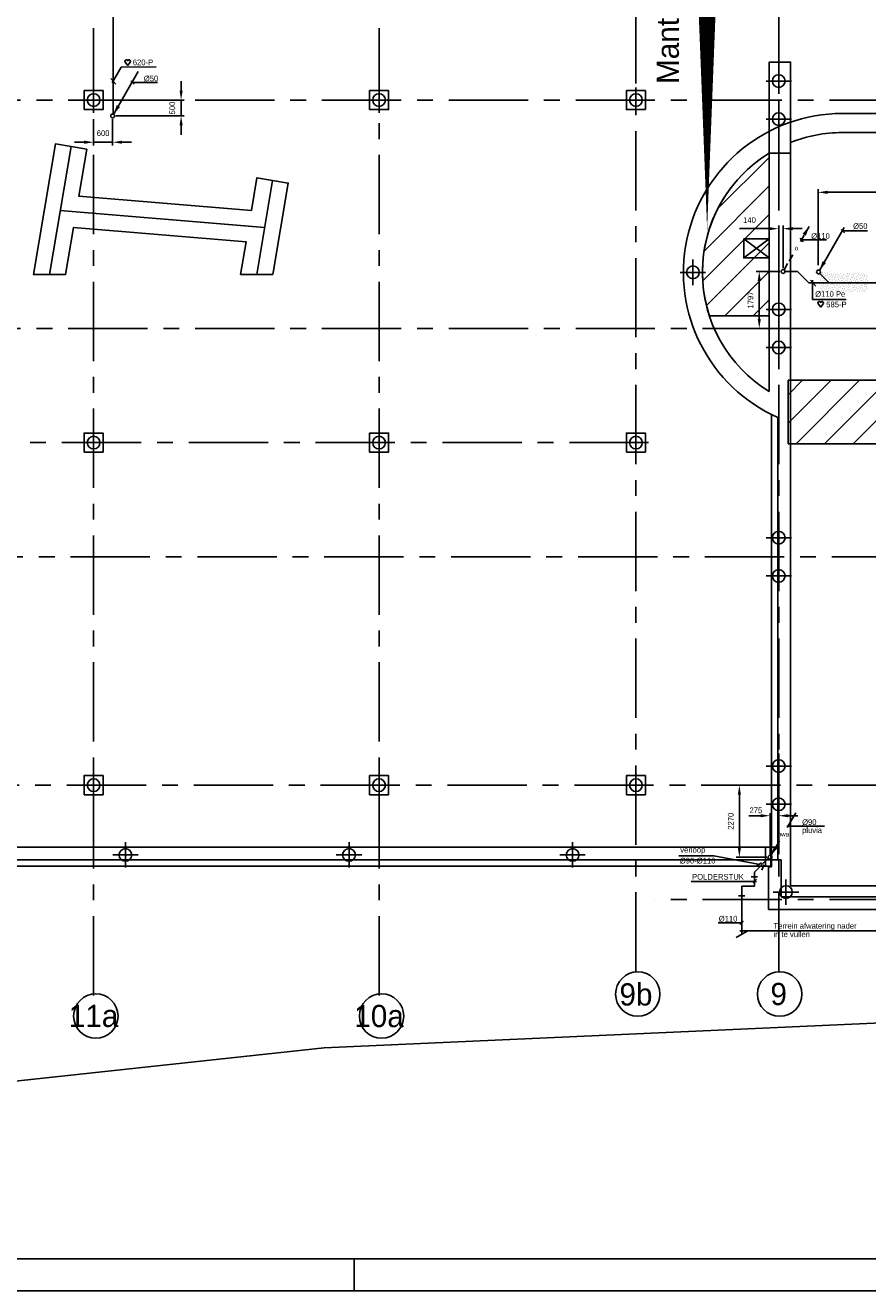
# Model space of a CAD drawing. Extents: x -34830 to 349597, y -3304 to 731056.
# Tile 4 of 48: x 24536 to 51094, y -3304 to 36595. Entities that reach past the tile are written whole.
import ezdxf
from ezdxf.enums import TextEntityAlignment as Align

# ---------------------------------------------------------------- set-up
doc = ezdxf.new("R2010")
doc.units = 0
doc.header["$LTSCALE"] = 100
for name, pattern in [('2322107', [2000, 1000, 1000]), ('2322121', [2000, 1000, 1000]), ('2322122', [47, 40, -7]), ('CENTER2', [11.25, 7.5, -1.25, 1.25, -1.25]), ('CENTER4', [5, 3.125, -0.625, 0.625, -0.625]), ('CENTERX2', [40, 25, -5, 5, -5]), ('HIDDEN', [9.525, 6.35, -3.175])]:
    doc.linetypes.add(name, pattern=pattern)
doc.layers.get('0').update_dxf_attribs({"linetype": 'CONTINUOUS'})
doc.layers.get('DEFPOINTS').update_dxf_attribs({"linetype": 'CONTINUOUS'})
for name, color, linetype in [('00KAD025', 2, 'CONTINUOUS'), ('00KAD070', 5, 'CONTINUOUS'), ('15', 6, 'CONTINUOUS'), ('2', 4, 'CONTINUOUS'), ('BOUW', 8, 'CONTINUOUS'), ('PAAL_CONT', 1, 'CONTINUOUS'), ('PAAL_HART', 7, 'CONTINUOUS'), ('PAAL_TEKST', 2, 'CONTINUOUS'), ('STRAMIEN', 1, 'CENTER2'), ('WL521---', 4, 'CONTINUOUS'), ('WL5233--', 4, 'CONTINUOUS'), ('WL524---', 4, 'CONTINUOUS'), ('WL5502--', 4, 'CONTINUOUS'), ('WL561---', 4, 'CONTINUOUS'), ('WL561---_AANVOER', 4, 'CONTINUOUS'), ('WL5627--', 4, 'CONTINUOUS'), ('WL570---', 3, 'CONTINUOUS'), ('WL570---_HARTLIJN', 7, 'CONTINUOUS'), ('WL570---_RETOUR', 3, 'CONTINUOUS'), ('WL570---_TOEVOER', 3, 'CONTINUOUS'), ('WM521---', 1, 'CONTINUOUS')]:
    doc.layers.add(name, color=color, linetype=linetype)
doc.styles.add('5MM', font='STRUCT01.shx', dxfattribs={"height": 1000})
doc.styles.add('BURO-018', font='BUROFONT.shx', dxfattribs={"height": 180})
doc.styles.add('VAR', font='STRUCT01.shx')
doc.dimstyles.new('CEES', dxfattribs={"dimscale": 100, "dimtxt": 3, "dimasz": 3, "dimexe": 1, "dimexo": 1, "dimgap": 1.5, "dimtad": 0, "dimdec": 0, "dimzin": 0, "dimtxsty": 'BURO-018', "dimcen": -3, "dimdle": 1.25, "dimclrd": 1, "dimclre": 1, "dimclrt": 1, "dimazin": 3, "dimtfac": 0.75, "dimtdec": 0, "dimtofl": 0, "dimtmove": 0, "dimatfit": 3, "dimtvp": 1.5, "dimtolj": 1, "dimtzin": 0})
pattern_1 = [(45, (-108312.03, 9035.6), (-449.0128, 449.0128), [])]

# ---------------------------------------------------------------- blocks, each defined once
blk = doc.blocks.new('K-PAAL8')
at = {"layer": 'PAAL_CONT'}
blk.add_circle((0, 0), 0.5, dxfattribs=at)
at = {"layer": 'PAAL_HART'}
for p, q in [((0, -1), (0, 1)), ((-1, 0), (1, 0))]:
    blk.add_line(p, q, dxfattribs=at)
at = {"layer": 'PAAL_TEKST', "style": 'VAR', "flags": 1}
for tag, p in [('AFHAKHOOGTE', (0.402, 0.516)), ('INHEINIVO', (0.402, 0.201)), ('LENGTE', (0.402, -0.114)), ('NUMMER', (0.402, -0.429))]:
    blk.add_attdef(tag, p, '', height=0.2, dxfattribs=at)
blk = doc.blocks.new('LDV3')
at = {"color": 0, "linetype": 'CONTINUOUS'}
for p, q in [((4.5, 7.79), (6.75, 11.69)), ((0.25, 0.43), (2.5, 4.33))]:
    blk.add_line(p, q, dxfattribs=at)
blk.add_lwpolyline([(0.25, 0.43, 0, 1, 0), (1.5, 2.6, 1, 1, 0)], format="xyseb", dxfattribs=at)
blk.add_circle((0, 0), 0.5, dxfattribs=at)
at = {"color": 0, "linetype": 'CONTINUOUS', "style": 'BURO-018'}
blk.add_attdef('LD_TEXT1', text='', height=1.8, dxfattribs=at).set_placement((3.5, 6.06), align=Align.MIDDLE)
blk = doc.blocks.new('LDV3121')
at = {"color": 0, "linetype": 'CONTINUOUS'}
blk.add_line((0.25, 0.43), (6.75, 11.69), dxfattribs=at)
blk.add_lwpolyline([(0.25, 0.43, 0, 1, 0), (1.5, 2.6, 1, 1, 0)], format="xyseb", dxfattribs=at)
blk.add_circle((0, 0), 0.5, dxfattribs=at)
blk = doc.blocks.new('HART')
at = {"color": 1}
for q in [(-40, 52), (40, 52)]:
    blk.add_line((0, 0), q, dxfattribs=at)
for centre, start, end in [((-22, 66), 0, 217.1867), ((22, 66), 322.8133, 180)]:
    blk.add_arc(centre, 22.1, start, end, dxfattribs=at)
blk = doc.blocks.new('*D52')
at = {"layer": 'DEFPOINTS', "color": 0}
for p in [(26688, 33736), (27288, 33736), (26688, 32908)]:
    blk.add_point(p, dxfattribs=at)
at = {"layer": 'WM521---', "color": 1}
for p, q in [((26688, 33636), (26688, 32808)), ((27288, 33636), (27288, 32808)), ((26388, 32908), (26088, 32908)), ((27588, 32908), (27888, 32908))]:
    blk.add_line(p, q, dxfattribs=at)
for points in [[(26388, 32958), (26388, 32858), (26688, 32908)], [(27588, 32958), (27588, 32858), (27288, 32908)]]:
    blk.add_solid(points, dxfattribs=at)
at = {"layer": 'WM521---', "color": 1, "insert": (26988, 33192), "char_height": 180, "attachment_point": 5, "style": 'BURO-018'}
blk.add_mtext('\\A1;600', dxfattribs=at)
blk = doc.blocks.new('*D53')
at = {"layer": 'DEFPOINTS', "color": 0}
for p in [(27288, 34236), (29448, 34236), (27288, 33736)]:
    blk.add_point(p, dxfattribs=at)
at = {"layer": 'WM521---', "color": 1}
for p, q in [((29448, 34536), (29448, 34836)), ((27388, 34236), (29548, 34236)), ((27388, 33736), (29548, 33736)), ((29448, 33436), (29448, 33136))]:
    blk.add_line(p, q, dxfattribs=at)
for points in [[(29398, 34536), (29498, 34536), (29448, 34236)], [(29398, 33436), (29498, 33436), (29448, 33736)]]:
    blk.add_solid(points, dxfattribs=at)
at = {"layer": 'WM521---', "color": 1, "insert": (29171, 33986), "char_height": 180, "attachment_point": 5, "rotation": 90, "style": 'BURO-018'}
blk.add_mtext('\\A1;500', dxfattribs=at)
blk = doc.blocks.new('*D96')
at = {"layer": 'DEFPOINTS', "color": 0}
for p in [(47048, 12636), (48015, 12636), (48015, 10365)]:
    blk.add_point(p, dxfattribs=at)
at = {"layer": 'WM521---', "color": 1}
for p, q in [((47915, 12636), (46948, 12636)), ((47048, 10665), (47048, 12336)), ((47915, 10365), (46948, 10365))]:
    blk.add_line(p, q, dxfattribs=at)
for points in [[(46998, 12336), (47098, 12336), (47048, 12636)], [(46998, 10665), (47098, 10665), (47048, 10365)]]:
    blk.add_solid(points, dxfattribs=at)
at = {"layer": 'WM521---', "color": 1, "insert": (46778, 11500), "char_height": 180, "attachment_point": 5, "rotation": 90, "style": 'BURO-018'}
blk.add_mtext('\\A1;2270', dxfattribs=at)
blk = doc.blocks.new('LDV1123')
at = {"color": 0, "linetype": 'CONTINUOUS'}
for p, q in [((6.75, 11.69), (5.81, 10.07)), ((5.44, 9.42), (4.5, 7.79)), ((1.56, 2.71), (2.5, 4.33)), ((0.25, 0.43), (1.19, 2.06))]:
    blk.add_line(p, q, dxfattribs=at)
blk.add_lwpolyline([(6.75, 11.69, 0, 1, 0), (5.5, 9.53, 1, 1, 0)], format="xyseb", dxfattribs=at)
blk.add_circle((0, 0), 0.5, dxfattribs=at)
at = {"color": 0, "linetype": 'CONTINUOUS', "style": 'BURO-018'}
blk.add_attdef('LD_TEXT1', text='', height=1.8, dxfattribs=at).set_placement((3.5, 6.06), align=Align.MIDDLE)
blk = doc.blocks.new('JJJJFJ')
at = {"layer": 'WL570---_HARTLIJN', "color": 1, "linetype": 'CONTINUOUS'}
for p, q in [((-2591, 897), (-2492, 785)), ((-1760, 847), (-2554, 847))]:
    blk.add_line(p, q, dxfattribs=at)
at = {"layer": 'WL5233--', "color": 2}
ref = blk.add_blockref('LDV1123', (-3127, -154), dxfattribs=dict(at, xscale=121.5, yscale=121.5, zscale=121.5))
ref.add_attrib('LD_TEXT1', 'o', dxfattribs={"layer": '0', "color": 1, "linetype": 'CONTINUOUS', "height": 146, "style": 'BURO-018'}).set_placement((-2702, 583), align=Align.MIDDLE)
blk = doc.blocks.new('*D105')
at = {"layer": 'DEFPOINTS', "color": 0}
for p in [(48426, 28833), (47676, 27036), (48426, 27036)]:
    blk.add_point(p, dxfattribs=at)
at = {"layer": 'WM521---', "color": 1}
for p, q in [((48326, 28833), (47576, 28833)), ((47676, 28533), (47676, 27336)), ((48326, 27036), (47576, 27036))]:
    blk.add_line(p, q, dxfattribs=at)
for points in [[(47626, 28533), (47726, 28533), (47676, 28833)], [(47626, 27336), (47726, 27336), (47676, 27036)]]:
    blk.add_solid(points, dxfattribs=at)
at = {"layer": 'WM521---', "color": 1, "insert": (47399, 27934), "char_height": 180, "attachment_point": 5, "rotation": 90, "style": 'BURO-018'}
blk.add_mtext('\\A1;1797', dxfattribs=at)
blk = doc.blocks.new('*D106')
at = {"layer": 'DEFPOINTS', "color": 0}
for p in [(48288, 30183), (48288, 28833), (48426, 28833)]:
    blk.add_point(p, dxfattribs=at)
at = {"layer": 'WM521---', "color": 1}
for p, q in [((47988, 30183), (47048, 30183)), ((48288, 28933), (48288, 30283)), ((48426, 28933), (48426, 30283)), ((48726, 30183), (49026, 30183))]:
    blk.add_line(p, q, dxfattribs=at)
for points in [[(47988, 30233), (47988, 30133), (48288, 30183)], [(48726, 30233), (48726, 30133), (48426, 30183)]]:
    blk.add_solid(points, dxfattribs=at)
at = {"layer": 'WM521---', "color": 1, "insert": (47368, 30453), "char_height": 180, "attachment_point": 5, "style": 'BURO-018'}
blk.add_mtext('\\A1;140', dxfattribs=at)

msp = doc.modelspace()

# ---------------------------------------------------------------- hatches: boundary and pattern name
at = {"layer": 'BOUW', "linetype": 'CONTINUOUS'}
h = msp.add_hatch(dxfattribs=at)
h.set_pattern_fill('ANSI31', color=256, scale=200, style=0)
h.set_pattern_definition(pattern_1)
h.paths.add_polyline_path([(59397.7, 32986.7), (59008.1, 33213.6), (56688.1, 33213.6), (56688.1, 33035.6), (55788.1, 33035.6), (55788.1, 28235.6), (56688.1, 28235.6), (56688.1, 25905.9), (56688.1, 25835.6), (54288.1, 25835.6), (54288.1, 25400.8), (48588.1, 25400.8), (48588.1, 23400.8), (55788.1, 23400.8), (55788.1, 21035.6), (56688.1, 21035.6), (56688.1, 18705.9), (56688.1, 18635.6), (55788.1, 18635.6), (55788.1, 9465.6), (58813.1, 9465.6), (58813.1, 12701.7), (57913.1, 12701.7), (57913.1, 13301.7), (58813.1, 13301.7), (58813.1, 14869.6), (59413.1, 14869.6)])
h = msp.add_hatch(dxfattribs=at)
h.set_pattern_fill('ANSI31', color=256, scale=200, style=0)
h.set_pattern_definition(pattern_1)
edge = h.paths.add_edge_path()
edge.add_arc((50293.1, 28805.6), 4408, 121.52785, 198.13469)
edge.add_line((46104.1, 27433.6), (47988.1, 27433.6))
edge.add_line((47988.1, 27433.6), (47988.1, 32562.9))

# ---------------------------------------------------------------- linework, layer by layer
at = {"color": 1, "linetype": 'BYBLOCK'}
for p, q in [((49530, 29029.1), (49530, 31428.4)), ((49830, 31328.4), (55173.3, 31328.4)), ((49293, 28558.3), (49457.4, 28372.7)), ((51884.6, 27035.6), (47560.2, 27035.6)), ((47715.1, 11672.1), (47348.7, 11672.1)), ((48015.1, 10465.3), (48015.1, 11754)), ((48588.1, 11672.1), (48888.1, 11672.1)), ((48288.1, 10465.3), (48288.1, 11416.9))]:
    msp.add_line(p, q, dxfattribs=at)
for points in [[(49830, 31378.4), (49830, 31278.4), (49530, 31328.4)], [(47715.1, 11722.1), (47715.1, 11622.1), (48015.1, 11672.1)], [(48588.1, 11722.1), (48588.1, 11622.1), (48288.1, 11672.1)]]:
    msp.add_solid(points, dxfattribs=at)
at = {"layer": '00KAD025', "linetype": 'CONTINUOUS'}
for p, q in [((34900, -3303.5), (34900, -2303.5)), ((-34830.1, -3303.5), (118900, -3303.5))]:
    msp.add_line(p, q, dxfattribs=at)
at = {"layer": '00KAD070', "linetype": 'CONTINUOUS'}
msp.add_line((-33830.1, -2303.5), (117900, -2303.5), dxfattribs=at)
at = {"layer": '15', "color": 8}
msp.add_lwpolyline([(46032, 30099.7, 4.8, 4.8, 0), (46032, 42482.8, 960, 960, 0)], format="xyseb", close=True, dxfattribs=at)
at = {"layer": '2'}
msp.add_line((44088.1, 34535.6), (43488.1, 34535.6), dxfattribs=at)
at = {"layer": '2', "color": 8}
msp.add_lwpolyline([(44088.1, 33935.6), (44088.1, 34535.6), (43488.1, 34535.6), (43488.1, 33935.6)], close=True, dxfattribs=at)
at = {"layer": '2'}
for points in [[(43488.1, 23135.6), (44088.1, 23135.6), (44088.1, 23735.6), (43488.1, 23735.6)], [(43488.1, 12335.6), (44088.1, 12335.6), (44088.1, 12935.6), (43488.1, 12935.6)]]:
    msp.add_lwpolyline(points, close=True, dxfattribs=at)
at = {"layer": 'BOUW', "linetype": 'CONTINUOUS'}
for p, q in [((47988.1, 33647.3), (47988.1, 33935.6)), ((48665.1, 32902), (48665.1, 33541.6)), ((50293.1, 33813.6), (54288.1, 33813.6)), ((50293.1, 33213.6), (54288.1, 33213.6)), ((25979.1, 32772.6), (25301.1, 28740.6)), ((48665.1, 9465.6), (48665.1, 32902)), ((47988.1, 25048.3), (47988.1, 32562.9)), ((47988.1, 32562.9), (48665.1, 32562.9)), ((32330.1, 31703.6), (31831.1, 28741.6)), ((27334.9, 31162.8), (27333.7, 31162.9)), ((25640.1, 30756.6), (32080.6, 30222.6)), ((31251.6, 30837.8), (31250.4, 30837.8)), ((47188.1, 29858.6), (47988.1, 29258.6)), ((47188.1, 29258.6), (47988.1, 29858.6)), ((47188.1, 29858.6), (47988.1, 29258.6)), ((47188.1, 29258.6), (47988.1, 29858.6)), ((48065.1, 10064.6), (48065.1, 24320.5)), ((48265.1, 10284.6), (48265.1, 24226.6)), ((47875.1, 10684.6), (47875.1, 10084.6)), ((48045.1, 10684.6), (48045.1, 10084.6)), ((48065.1, 10684.6), (48265.1, 10684.6)), ((14008.1, 10284.6), (48045.1, 10284.6)), ((48045.1, 10084.6), (14408.1, 10084.6)), ((47968.1, 8715.6), (47968.1, 10064.6)), ((47968.1, 10064.6), (48065.1, 10064.6)), ((48065.1, 10284.6), (48368.1, 10284.6)), ((48368.1, 9115.6), (48368.1, 10284.6)), ((55188.1, 9465.6), (48665.1, 9465.6)), ((64408.1, 9115.6), (48368.1, 9115.6)), ((64808.1, 8715.6), (47968.1, 8715.6))]:
    msp.add_line(p, q, dxfattribs=at)
for points in [[(-2021.9, 34258.6), (8487.7, 34258.6), (8717.1, 35621.6), (23993.1, 33050.6), (22220.1, 22518.6), (20336.1, 22835.7), (20336.1, 10684.6), (48045.1, 10684.6)], [(47988.1, 33251.6), (47988.1, 35435.6), (48665.1, 35435.6), (48665.1, 33541.6)], [(47988.1, 32562.9), (47988.1, 33251.6)], [(26472.2, 32689.6), (25486.1, 32855.6), (24794.1, 28740.6), (25808.2, 28740.6), (26057, 30220.3), (31497.2, 29769.3), (31324.1, 28741.6), (32338.2, 28741.6), (32823.2, 31620.6), (31837.1, 31786.6), (31663.9, 30758.9), (26223.4, 31210), (26472.2, 32689.7)], [(27166.3, 30161.2), (27164.6, 30161.4)], [(54288.1, 25400.8), (48588.1, 25400.8), (48588.1, 23400.8), (55788.1, 23400.8)]]:
    msp.add_lwpolyline(points, dxfattribs=at)
for points in [[(26388.1, 33935.6), (26988.1, 33935.6), (26988.1, 34535.6), (26388.1, 34535.6)], [(35388.1, 33935.6), (35988.1, 33935.6), (35988.1, 34535.6), (35388.1, 34535.6)], [(47988.1, 29258.6), (47988.1, 29858.6), (47188.1, 29858.6), (47188.1, 29258.6)], [(47988.1, 29258.6), (47988.1, 29858.6), (47188.1, 29858.6), (47188.1, 29258.6)], [(26388.1, 23135.6), (26988.1, 23135.6), (26988.1, 23735.6), (26388.1, 23735.6)], [(35388.1, 23135.6), (35988.1, 23135.6), (35988.1, 23735.6), (35388.1, 23735.6)], [(26388.1, 12335.6), (26988.1, 12335.6), (26988.1, 12935.6), (26388.1, 12935.6)], [(35388.1, 12335.6), (35988.1, 12335.6), (35988.1, 12935.6), (35388.1, 12935.6)]]:
    msp.add_lwpolyline(points, close=True, dxfattribs=at)
msp.add_lwpolyline([(47988.1, 32562.9, 0.3472921), (46104.1, 27433.6), (47988.1, 27433.6), (47988.1, 32562.9)], format="xyb", dxfattribs=at)
for radius, start, end in [(5008, 90, 246.11188), (4408, 90, 111.67421), (4408, 121.52785, 238.47215)]:
    msp.add_arc((50293.1, 28805.6), radius, start, end, dxfattribs=at)
at = {"layer": 'DEFPOINTS', "color": 0, "linetype": 'BYBLOCK'}
for p in [(47026.3, 27035.6), (47026.3, 27035.6), (47660.2, 27035.6), (48288.1, 11316.9), (48015.1, 10365.3), (48288.1, 10365.3)]:
    msp.add_point(p, dxfattribs=at)
at = {"layer": 'STRAMIEN', "linetype": 'CENTERX2'}
for p, q in [((48288.1, 6757.5), (48288.1, 77683.8)), ((68388.1, 27035.6), (-3436.4, 27035.6)), ((68462.1, 19835.6), (-3371.1, 19835.6)), ((68388.1, 9035.6), (44388.1, 9035.6))]:
    msp.add_line(p, q, dxfattribs=at)
for points in [[(26688.1, 6009), (26688.1, 45639)], [(35688.1, 6009), (35688.1, 45639)], [(43788.1, 6757.5), (43788.1, 45639)], [(68388.1, 34235.6), (17988.1, 34235.6), (-3371.1, 34235.6)], [(17688.1, 23435.6), (44688.1, 23435.6)], [(68345.9, 12635.6), (17988.1, 12635.6), (-3371.1, 12635.6)]]:
    msp.add_lwpolyline(points, dxfattribs=at)
at = {"layer": 'STRAMIEN', "linetype": 'CONTINUOUS'}
for centre in [(43845.7, 6049.5), (48320.6, 6049.5), (26759.5, 5355.4), (35767.5, 5355.4)]:
    msp.add_circle(centre, 700, dxfattribs=at)
at = {"layer": 'WL521---', "color": 4, "linetype": '2322122'}
msp.add_line((47523.6, 9449.3), (47523.6, 9894.6), dxfattribs=at)
at = {"layer": 'WL524---', "color": 4, "linetype": '2322121'}
for p, q in [((27301, 33784.2), (27301, 43790.4)), ((49883.6, 28469.7), (49581.5, 28771.8)), ((49243.2, 28469.7), (51574.3, 28469.7)), ((47523.6, 9894.6), (47960, 10331)), ((47420.8, 9749.3), (47620.8, 9749.3)), ((47123.6, 9449.3), (47523.6, 9449.3)), ((47123.6, 7927.6), (47123.6, 9449.3)), ((47023.6, 9149.3), (47223.6, 9149.3))]:
    msp.add_line(p, q, dxfattribs=at)
at = {"layer": 'WL524---', "color": 1}
msp.add_line((45525, 9593.7), (47583.8, 9593.7), dxfattribs=at)
at = {"layer": 'WL524---', "color": 1, "linetype": '2322121'}
msp.add_line((46950.4, 7827.6), (47296.8, 8027.6), dxfattribs=at)
at = {"layer": 'WL5502--', "color": 1}
msp.add_line((27386.2, 34738), (27231, 34916), dxfattribs=at)
at = {"layer": 'WL561---'}
msp.add_line((33959.5, 4349.9), (61113.1, 5573.9), dxfattribs=at)
at = {"layer": 'WL561---', "color": 1}
for p, q in [((33959.5, 4349.9), (61113.1, 5573.9)), ((6148, 1346.2), (33959.5, 4349.9))]:
    msp.add_line(p, q, dxfattribs=at)
at = {"layer": 'WL561---_AANVOER', "linetype": '2322107'}
for p, q in [((48477.7, 28832.6), (48880.4, 28832.6)), ((48880.4, 28832.6), (49243.2, 28469.7))]:
    msp.add_line(p, q, dxfattribs=at)
at = {"layer": 'WL5627--', "color": 6}
for p, q in [((49595.1, 28735.4), (49595.1, 28735.4)), ((49616.6, 28794.9), (49616.6, 28794.9)), ((49621.1, 28811), (49621.1, 28811)), ((49627.8, 28765.8), (49627.8, 28765.8)), ((49655, 28734.8), (49655, 28734.8)), ((49669, 28743.7), (49669, 28743.7)), ((49672.2, 28815.1), (49672.2, 28815.1)), ((49680.8, 28814.6), (49680.8, 28814.6)), ((49690.7, 28733.9), (49690.7, 28733.9)), ((49744.7, 28794), (49744.7, 28794)), ((49754, 28784.1), (49754, 28784.1)), ((49777.3, 28772.1), (49777.3, 28772.1)), ((49818.3, 28774), (49818.3, 28774)), ((49828, 28792.4), (49828, 28792.4)), ((49881.1, 28742.2), (49881.1, 28742.2)), ((49938, 28749.3), (49938, 28749.3)), ((49960.8, 28765.5), (49960.8, 28765.5)), ((50002.2, 28769), (50002.2, 28769)), ((50034.8, 28773.9), (50034.8, 28773.9)), ((50071.6, 28750.5), (50071.6, 28750.5)), ((50144.1, 28729.4), (50144.1, 28729.4)), ((50162.9, 28746.1), (50162.9, 28746.1)), ((50167.7, 28747), (50167.7, 28747)), ((50241.6, 28755.4), (50241.6, 28755.4)), ((50262, 28758.8), (50262, 28758.8)), ((50334.5, 28737.7), (50334.5, 28737.7)), ((50374.5, 28728.4), (50374.5, 28728.4)), ((50445.8, 28760.7), (50445.8, 28760.7)), ((50448.4, 28736.8), (50448.4, 28736.8)), ((50452.5, 28767.1), (50452.5, 28767.1)), ((50510.1, 28780.3), (50510.1, 28780.3)), ((50525, 28745.9), (50525, 28745.9)), ((50533.4, 28777.1), (50533.4, 28777.1)), ((50606.5, 28737.9), (50606.5, 28737.9)), ((50643, 28775.3), (50643, 28775.3)), ((50670.8, 28757.5), (50670.8, 28757.5)), ((50715.5, 28754.2), (50715.5, 28754.2)), ((50740.2, 28758.6), (50740.2, 28758.6)), ((50789, 28734.3), (50789, 28734.3)), ((50814.2, 28767), (50814.2, 28767)), ((50831.5, 28734.7), (50831.5, 28734.7)), ((50905.9, 28762.5), (50905.9, 28762.5)), ((50947.1, 28740), (50947.1, 28740)), ((50953.7, 28772.1), (50953.7, 28772.1)), ((50979.5, 28742.6), (50979.5, 28742.6)), ((51021, 28748.4), (51021, 28748.4)), ((49565, 28635.3), (49565, 28635.3)), ((49572.7, 28704.5), (49572.7, 28704.5)), ((49573.9, 28401), (49573.9, 28401)), ((49577.7, 28495.3), (49577.7, 28495.3)), ((49579.9, 28484.9), (49579.9, 28484.9)), ((49590.8, 28715.1), (49590.8, 28715.1)), ((49591.1, 28623.4), (49591.1, 28623.4)), ((49603.5, 28575.1), (49603.5, 28575.1)), ((49605.9, 28560.5), (49605.9, 28560.5)), ((49609.5, 28542.2), (49609.5, 28542.2)), ((49627.8, 28417.6), (49627.8, 28417.6)), ((49627.9, 28461), (49627.9, 28461)), ((49629.3, 28654.9), (49629.3, 28654.9)), ((49643, 28668.1), (49643, 28668.1)), ((49646.2, 28684.6), (49646.2, 28684.6)), ((49646.3, 28379.8), (49646.3, 28379.8)), ((49648.3, 28373), (49648.3, 28373)), ((49653.8, 28493.2), (49653.8, 28493.2)), ((49664.6, 28603.4), (49664.6, 28603.4)), ((49674.1, 28452.8), (49674.1, 28452.8)), ((49675.7, 28350.3), (49675.7, 28350.3)), ((49683.1, 28522.2), (49683.1, 28522.2)), ((49690.9, 28600.8), (49690.9, 28600.8)), ((49699.9, 28532.6), (49699.9, 28532.6)), ((49701.5, 28441.1), (49701.5, 28441.1)), ((49701.8, 28426), (49701.8, 28426)), ((49709.1, 28652.8), (49709.1, 28652.8)), ((49712.6, 28392.6), (49712.6, 28392.6)), ((49716.9, 28676.5), (49716.9, 28676.5)), ((49719.9, 28359.9), (49719.9, 28359.9)), ((49725.7, 28612.5), (49725.7, 28612.5)), ((49727.5, 28571.6), (49727.5, 28571.6)), ((49738.4, 28472.5), (49738.4, 28472.5)), ((49738.8, 28533.6), (49738.8, 28533.6)), ((49745.9, 28490.4), (49745.9, 28490.4)), ((49749.7, 28358.7), (49749.7, 28358.7)), ((49751.5, 28692.3), (49751.5, 28692.3)), ((49763.1, 28712.8), (49763.1, 28712.8)), ((49764.2, 28552.3), (49764.2, 28552.3)), ((49764.3, 28409.2), (49764.3, 28409.2)), ((49764.9, 28609.2), (49764.9, 28609.2)), ((49781.6, 28631.6), (49781.6, 28631.6)), ((49782.7, 28328.1), (49782.7, 28328.1)), ((49786.7, 28466.3), (49786.7, 28466.3)), ((49790, 28632.1), (49790, 28632.1)), ((49800, 28550.5), (49800, 28550.5)), ((49801.9, 28716.8), (49801.9, 28716.8)), ((49809, 28350.2), (49809, 28350.2)), ((49812.8, 28541.9), (49812.8, 28541.9)), ((49815.7, 28711.9), (49815.7, 28711.9)), ((49818.4, 28469.3), (49818.4, 28469.3)), ((49834.6, 28399), (49834.6, 28399)), ((49834.8, 28430), (49834.8, 28430)), ((49836.7, 28692.9), (49836.7, 28692.9)), ((49836.8, 28388.1), (49836.8, 28388.1)), ((49849.8, 28649.5), (49849.8, 28649.5)), ((49855.1, 28611.7), (49855.1, 28611.7)), ((49860.6, 28509.8), (49860.6, 28509.8)), ((49860.7, 28474.7), (49860.7, 28474.7)), ((49873.3, 28369.8), (49873.3, 28369.8)), ((49873.5, 28530.5), (49873.5, 28530.5)), ((49875.9, 28725.2), (49875.9, 28725.2)), ((49882.5, 28331.8), (49882.5, 28331.8)), ((49886.4, 28589.6), (49886.4, 28589.6)), ((49891.9, 28449.4), (49891.9, 28449.4)), ((49897.7, 28582.3), (49897.7, 28582.3)), ((49899.1, 28449.6), (49899.1, 28449.6)), ((49899.5, 28661), (49899.5, 28661)), ((49908.6, 28407.4), (49908.6, 28407.4)), ((49910.3, 28368.2), (49910.3, 28368.2)), ((49912.2, 28669.5), (49912.2, 28669.5)), ((49917.9, 28579.9), (49917.9, 28579.9)), ((49923.8, 28657.9), (49923.8, 28657.9)), ((49924.9, 28529.5), (49924.9, 28529.5)), ((49936.4, 28498.7), (49936.4, 28498.7)), ((49945.6, 28515), (49945.6, 28515)), ((49950.6, 28609.3), (49950.6, 28609.3)), ((49953.6, 28721.1), (49953.6, 28721.1)), ((49954.8, 28417.5), (49954.8, 28417.5)), ((49956.5, 28340.2), (49956.5, 28340.2)), ((49971.7, 28590.7), (49971.7, 28590.7)), ((49972, 28639.9), (49972, 28639.9)), ((49973.2, 28336.4), (49973.2, 28336.4)), ((49976.4, 28689.1), (49976.4, 28689.1)), ((49990.4, 28558.7), (49990.4, 28558.7)), ((49993.6, 28447.8), (49993.6, 28447.8)), ((49995.5, 28407.2), (49995.5, 28407.2)), ((50008.7, 28698.3), (50008.7, 28698.3)), ((50008.8, 28477.6), (50008.8, 28477.6)), ((50019.6, 28523.4), (50019.6, 28523.4)), ((50021.3, 28487), (50021.3, 28487)), ((50027.2, 28701.2), (50027.2, 28701.2)), ((50027.3, 28396.4), (50027.3, 28396.4)), ((50034, 28347), (50034, 28347)), ((50041.5, 28380.5), (50041.5, 28380.5)), ((50045.6, 28620), (50045.6, 28620)), ((50047.1, 28566.8), (50047.1, 28566.8)), ((50056.6, 28631), (50056.6, 28631)), ((50059.8, 28426.8), (50059.8, 28426.8)), ((50064, 28538.8), (50064, 28538.8)), ((50067.5, 28456.1), (50067.5, 28456.1)), ((50072.9, 28646.7), (50072.9, 28646.7)), ((50082.4, 28457.6), (50082.4, 28457.6)), ((50082.7, 28706.6), (50082.7, 28706.6)), ((50085.5, 28506.7), (50085.5, 28506.7)), ((50090, 28669.3), (50090, 28669.3)), ((50098.6, 28726.5), (50098.6, 28726.5)), ((50100.8, 28376.5), (50100.8, 28376.5)), ((50104.6, 28563.7), (50104.6, 28563.7)), ((50108.4, 28588.2), (50108.4, 28588.2)), ((50111.3, 28586.5), (50111.3, 28586.5)), ((50115.4, 28388.9), (50115.4, 28388.9)), ((50126.8, 28507), (50126.8, 28507)), ((50130.6, 28639.4), (50130.6, 28639.4)), ((50137.1, 28666.3), (50137.1, 28666.3)), ((50145.2, 28425.8), (50145.2, 28425.8)), ((50152.5, 28496.5), (50152.5, 28496.5)), ((50156.2, 28384.4), (50156.2, 28384.4)), ((50162.5, 28648.2), (50162.5, 28648.2)), ((50163.7, 28344.6), (50163.7, 28344.6)), ((50178.5, 28572.1), (50178.5, 28572.1)), ((50180.9, 28567), (50180.9, 28567)), ((50182, 28464.2), (50182, 28464.2)), ((50199.3, 28485.9), (50199.3, 28485.9)), ((50200.4, 28429.2), (50200.4, 28429.2)), ((50207.8, 28544), (50207.8, 28544)), ((50215.6, 28679.7), (50215.6, 28679.7)), ((50217.6, 28709.4), (50217.6, 28709.4)), ((50217.7, 28404.7), (50217.7, 28404.7)), ((50220.5, 28404), (50220.5, 28404)), ((50226.4, 28504.8), (50226.4, 28504.8)), ((50233.6, 28623.8), (50233.6, 28623.8)), ((50236, 28628.3), (50236, 28628.3)), ((50246.2, 28483.8), (50246.2, 28483.8)), ((50248.3, 28361.9), (50248.3, 28361.9)), ((50254.4, 28547.1), (50254.4, 28547.1)), ((50259.3, 28703.7), (50259.3, 28703.7)), ((50263.5, 28612.4), (50263.5, 28612.4)), ((50272, 28563.7), (50272, 28563.7)), ((50272.9, 28465.9), (50272.9, 28465.9)), ((50274.3, 28437.6), (50274.3, 28437.6)), ((50280.5, 28677.6), (50280.5, 28677.6)), ((50289.5, 28688.1), (50289.5, 28688.1)), ((50291.3, 28384.7), (50291.3, 28384.7)), ((50297.8, 28643.5), (50297.8, 28643.5)), ((50298.9, 28596.4), (50298.9, 28596.4)), ((50311.4, 28545.2), (50311.4, 28545.2)), ((50316.9, 28361.5), (50316.9, 28361.5)), ((50317.3, 28515.3), (50317.3, 28515.3)), ((50322.2, 28370.3), (50322.2, 28370.3)), ((50323.6, 28723.3), (50323.6, 28723.3)), ((50335.7, 28434.1), (50335.7, 28434.1)), ((50337.4, 28620.8), (50337.4, 28620.8)), ((50342.7, 28441.4), (50342.7, 28441.4)), ((50352.9, 28656.5), (50352.9, 28656.5)), ((50354.1, 28352.9), (50354.1, 28352.9)), ((50359.3, 28477.9), (50359.3, 28477.9)), ((50368.5, 28521.2), (50368.5, 28521.2)), ((50371.4, 28575.3), (50371.4, 28575.3)), ((50381.1, 28381.2), (50381.1, 28381.2)), ((50385.3, 28553.6), (50385.3, 28553.6)), ((50389.8, 28494.1), (50389.8, 28494.1)), ((50394.2, 28601), (50394.2, 28601)), ((50406.9, 28461), (50406.9, 28461)), ((50407.2, 28410.7), (50407.2, 28410.7)), ((50408.1, 28717.7), (50408.1, 28717.7)), ((50408.2, 28413), (50408.2, 28413)), ((50420, 28680.9), (50420, 28680.9)), ((50422.4, 28661.2), (50422.4, 28661.2)), ((50426.5, 28636.5), (50426.5, 28636.5)), ((50426.6, 28331.8), (50426.6, 28331.8)), ((50432.7, 28540.9), (50432.7, 28540.9)), ((50433.3, 28486.3), (50433.3, 28486.3)), ((50444.9, 28555.4), (50444.9, 28555.4)), ((50455.1, 28343.4), (50455.1, 28343.4)), ((50458.5, 28620.7), (50458.5, 28620.7)), ((50463.3, 28474.2), (50463.3, 28474.2)), ((50470.3, 28593.9), (50470.3, 28593.9)), ((50470.9, 28685.9), (50470.9, 28685.9)), ((50477.6, 28338.7), (50477.6, 28338.7)), ((50481.2, 28419), (50481.2, 28419)), ((50481.7, 28393), (50481.7, 28393)), ((50484.3, 28700.5), (50484.3, 28700.5)), ((50489.3, 28604.7), (50489.3, 28604.7)), ((50496.4, 28669.5), (50496.4, 28669.5)), ((50503.4, 28418.6), (50503.4, 28418.6)), ((50507.8, 28523.5), (50507.8, 28523.5)), ((50518.2, 28526.6), (50518.2, 28526.6)), ((50526.2, 28442.4), (50526.2, 28442.4)), ((50529.1, 28498.4), (50529.1, 28498.4)), ((50529.1, 28351.8), (50529.1, 28351.8)), ((50541.8, 28358.4), (50541.8, 28358.4)), ((50543.4, 28664.8), (50543.4, 28664.8)), ((50544.3, 28602.3), (50544.3, 28602.3)), ((50544.6, 28361.2), (50544.6, 28361.2)), ((50554.9, 28578.2), (50554.9, 28578.2)), ((50561.8, 28583.6), (50561.8, 28583.6)), ((50566.1, 28459.4), (50566.1, 28459.4)), ((50567.6, 28438.2), (50567.6, 28438.2)), ((50580.2, 28502.4), (50580.2, 28502.4)), ((50580.7, 28658), (50580.7, 28658)), ((50581.3, 28709.9), (50581.3, 28709.9)), ((50592.2, 28535), (50592.2, 28535)), ((50593.4, 28518), (50593.4, 28518)), ((50598.5, 28726), (50598.5, 28726)), ((50598.7, 28421.3), (50598.7, 28421.3)), ((50614, 28392.1), (50614, 28392.1)), ((50617, 28644.8), (50617, 28644.8)), ((50617.1, 28340.1), (50617.1, 28340.1)), ((50619.2, 28597.9), (50619.2, 28597.9)), ((50629.2, 28642.6), (50629.2, 28642.6)), ((50635.4, 28563.7), (50635.4, 28563.7)), ((50640.1, 28467.8), (50640.1, 28467.8)), ((50645, 28677.7), (50645, 28677.7)), ((50653.8, 28482.5), (50653.8, 28482.5)), ((50655.3, 28718.3), (50655.3, 28718.3)), ((50661.4, 28694.2), (50661.4, 28694.2)), ((50664.1, 28395.7), (50664.1, 28395.7)), ((50672.2, 28401.3), (50672.2, 28401.3)), ((50677.1, 28575.4), (50677.1, 28575.4)), ((50679.8, 28613), (50679.8, 28613)), ((50688, 28400.5), (50688, 28400.5)), ((50689.8, 28475.6), (50689.8, 28475.6)), ((50698.2, 28531.8), (50698.2, 28531.8)), ((50702.5, 28335.6), (50702.5, 28335.6)), ((50703.2, 28651), (50703.2, 28651)), ((50715.6, 28555.4), (50715.6, 28555.4)), ((50716.6, 28450.7), (50716.6, 28450.7)), ((50725, 28508.1), (50725, 28508.1)), ((50728.3, 28415.4), (50728.3, 28415.4)), ((50733.9, 28673), (50733.9, 28673)), ((50735, 28369.5), (50735, 28369.5)), ((50735.9, 28333.2), (50735.9, 28333.2)), ((50741.4, 28635.2), (50741.4, 28635.2)), ((50751.1, 28583.7), (50751.1, 28583.7)), ((50752.3, 28591.9), (50752.3, 28591.9)), ((50754.1, 28495.2), (50754.1, 28495.2)), ((50767.2, 28715.1), (50767.2, 28715.1)), ((50770.7, 28510.7), (50770.7, 28510.7)), ((50773, 28440.8), (50773, 28440.8)), ((50779.9, 28575), (50779.9, 28575)), ((50788.1, 28691.3), (50788.1, 28691.3)), ((50789.1, 28429.5), (50789.1, 28429.5)), ((50799, 28516.5), (50799, 28516.5)), ((50805.7, 28654.9), (50805.7, 28654.9)), ((50807.4, 28653.1), (50807.4, 28653.1)), ((50807.5, 28348.4), (50807.5, 28348.4)), ((50820.9, 28373.6), (50820.9, 28373.6)), ((50824.7, 28372.9), (50824.7, 28372.9)), ((50825.8, 28571.9), (50825.8, 28571.9)), ((50836.1, 28624.1), (50836.1, 28624.1)), ((50844.3, 28490.8), (50844.3, 28490.8)), ((50846.9, 28449.2), (50846.9, 28449.2)), ((50850.5, 28452.8), (50850.5, 28452.8)), ((50851.9, 28702.5), (50851.9, 28702.5)), ((50862.1, 28699.7), (50862.1, 28699.7)), ((50862.7, 28409.6), (50862.7, 28409.6)), ((50870.3, 28621.3), (50870.3, 28621.3)), ((50876.3, 28532.6), (50876.3, 28532.6)), ((50881.1, 28328.4), (50881.1, 28328.4)), ((50884, 28556.8), (50884, 28556.8)), ((50888.7, 28540.1), (50888.7, 28540.1)), ((50889, 28392.6), (50889, 28392.6)), ((50894.8, 28381.9), (50894.8, 28381.9)), ((50902.1, 28612.4), (50902.1, 28612.4)), ((50907.1, 28458.9), (50907.1, 28458.9)), ((50910, 28632.4), (50910, 28632.4)), ((50914.8, 28472.4), (50914.8, 28472.4)), ((50924.3, 28681.3), (50924.3, 28681.3)), ((50925.5, 28377.8), (50925.5, 28377.8)), ((50927.9, 28692.2), (50927.9, 28692.2)), ((50931.9, 28489.5), (50931.9, 28489.5)), ((50940.6, 28552.2), (50940.6, 28552.2)), ((50942.7, 28600.2), (50942.7, 28600.2)), ((50957.9, 28565.2), (50957.9, 28565.2)), ((50961.2, 28519), (50961.2, 28519)), ((50966.4, 28632.1), (50966.4, 28632.1)), ((50979.6, 28437.8), (50979.6, 28437.8)), ((50979.8, 28422.3), (50979.8, 28422.3)), ((50985.4, 28350.1), (50985.4, 28350.1)), ((50992.2, 28711.9), (50992.2, 28711.9)), ((50995, 28672.8), (50995, 28672.8)), ((50997.9, 28661.4), (50997.9, 28661.4)), ((50998, 28356.6), (50998, 28356.6)), ((51005.8, 28497.9), (51005.8, 28497.9)), ((51011.2, 28429.9), (51011.2, 28429.9)), ((51016.3, 28580.2), (51016.3, 28580.2)), ((51027.7, 28355), (51027.7, 28355)), ((51034.7, 28499.1), (51034.7, 28499.1)), ((51037, 28509.8), (51037, 28509.8)), ((51042.3, 28710.7), (51042.3, 28710.7)), ((51042.9, 28605.5), (51042.9, 28605.5)), ((51049.7, 28369.8), (51049.7, 28369.8)), ((51053.1, 28417.9), (51053.1, 28417.9)), ((51053.7, 28430.7), (51053.7, 28430.7)), ((51060.7, 28629.6), (51060.7, 28629.6)), ((51062.8, 28589.6), (51062.8, 28589.6)), ((51068.9, 28681.2), (51068.9, 28681.2)), ((51071.5, 28336.7), (51071.5, 28336.7)), ((51075.5, 28449.6), (51075.5, 28449.6)), ((51079.1, 28548.4), (51079.1, 28548.4)), ((51088.6, 28669.4), (51088.6, 28669.4)), ((51090.8, 28538.3), (51090.8, 28538.3)), ((49564.7, 28234.3), (49564.7, 28234.3)), ((49590.8, 28310), (49590.8, 28310)), ((49592.3, 28319.8), (49592.3, 28319.8)), ((49596.7, 28213.3), (49596.7, 28213.3)), ((49610.7, 28238.6), (49610.7, 28238.6)), ((49622.5, 28293.2), (49622.5, 28293.2)), ((49638.7, 28242.7), (49638.7, 28242.7)), ((49661, 28233), (49661, 28233)), ((49664.7, 28298.7), (49664.7, 28298.7)), ((49683.2, 28217.5), (49683.2, 28217.5)), ((49686.8, 28312.8), (49686.8, 28312.8)), ((49723.6, 28283.1), (49723.6, 28283.1)), ((49738.3, 28278.7), (49738.3, 28278.7)), ((49756.7, 28197.6), (49756.7, 28197.6)), ((49757.4, 28190.5), (49757.4, 28190.5)), ((49771.5, 28215.8), (49771.5, 28215.8)), ((49783.2, 28270.3), (49783.2, 28270.3)), ((49797.6, 28291.4), (49797.6, 28291.4)), ((49801.1, 28246.9), (49801.1, 28246.9)), ((49821.7, 28210.2), (49821.7, 28210.2)), ((49845.5, 28224.2), (49845.5, 28224.2)), ((49847.5, 28290), (49847.5, 28290)), ((49855.2, 28306.9), (49855.2, 28306.9)), ((49873.6, 28225.8), (49873.6, 28225.8)), ((49928.8, 28287), (49928.8, 28287)), ((49930.5, 28264.5), (49930.5, 28264.5)), ((49943.9, 28247.5), (49943.9, 28247.5)), ((49947.2, 28205.8), (49947.2, 28205.8)), ((49969.7, 28327.4), (49969.7, 28327.4)), ((49978.4, 28197.3), (49978.4, 28197.3)), ((49991.6, 28255.2), (49991.6, 28255.2)), ((50004.4, 28272.9), (50004.4, 28272.9)), ((50008.2, 28267.2), (50008.2, 28267.2)), ((50045.7, 28315.2), (50045.7, 28315.2)), ((50052.3, 28205.6), (50052.3, 28205.6)), ((50064.1, 28234.1), (50064.1, 28234.1)), ((50089.4, 28313.2), (50089.4, 28313.2)), ((50104.6, 28224.7), (50104.6, 28224.7)), ((50119.2, 28295.3), (50119.2, 28295.3)), ((50130.4, 28304.5), (50130.4, 28304.5)), ((50137.3, 28246), (50137.3, 28246)), ((50137.6, 28214.1), (50137.6, 28214.1)), ((50163.3, 28321.6), (50163.3, 28321.6)), ((50168.9, 28244.4), (50168.9, 28244.4)), ((50182.1, 28263.5), (50182.1, 28263.5)), ((50194.7, 28324.2), (50194.7, 28324.2)), ((50211.2, 28254.3), (50211.2, 28254.3)), ((50236.1, 28323.5), (50236.1, 28323.5)), ((50254.6, 28242.3), (50254.6, 28242.3)), ((50265.3, 28201.9), (50265.3, 28201.9)), ((50291.1, 28281.7), (50291.1, 28281.7)), ((50296.2, 28294.7), (50296.2, 28294.7)), ((50309.7, 28303.6), (50309.7, 28303.6)), ((50328.1, 28222.4), (50328.1, 28222.4)), ((50329.6, 28221.5), (50329.6, 28221.5)), ((50344.1, 28227.4), (50344.1, 28227.4)), ((50355.4, 28301.4), (50355.4, 28301.4)), ((50370.2, 28303.1), (50370.2, 28303.1)), ((50372.5, 28271.8), (50372.5, 28271.8)), ((50391, 28190.6), (50391, 28190.6)), ((50418.1, 28235.8), (50418.1, 28235.8)), ((50445, 28250.6), (50445, 28250.6)), ((50451.8, 28258.9), (50451.8, 28258.9)), ((50490.3, 28198.7), (50490.3, 28198.7)), ((50500.2, 28311.9), (50500.2, 28311.9)), ((50503, 28276.1), (50503, 28276.1)), ((50516, 28278.6), (50516, 28278.6)), ((50518.6, 28230.7), (50518.6, 28230.7)), ((50550.9, 28208.9), (50550.9, 28208.9)), ((50563, 28280), (50563, 28280)), ((50577, 28284.5), (50577, 28284.5)), ((50581.4, 28198.9), (50581.4, 28198.9)), ((50612.5, 28236.1), (50612.5, 28236.1)), ((50624.9, 28217.2), (50624.9, 28217.2)), ((50635.5, 28258.9), (50635.5, 28258.9)), ((50638.3, 28315.9), (50638.3, 28315.9)), ((50662, 28324.8), (50662, 28324.8)), ((50676.7, 28255.7), (50676.7, 28255.7)), ((50690.6, 28320.1), (50690.6, 28320.1)), ((50709, 28239), (50709, 28239)), ((50709.9, 28257.6), (50709.9, 28257.6)), ((50753.5, 28288.3), (50753.5, 28288.3)), ((50757.8, 28190.3), (50757.8, 28190.3)), ((50771.9, 28207.1), (50771.9, 28207.1)), ((50773.2, 28213.3), (50773.2, 28213.3)), ((50783.8, 28266), (50783.8, 28266)), ((50799, 28293.1), (50799, 28293.1)), ((50825.9, 28267.2), (50825.9, 28267.2)), ((50831.7, 28198.7), (50831.7, 28198.7)), ((50837.4, 28232.9), (50837.4, 28232.9)), ((50863.2, 28312.8), (50863.2, 28312.8)), ((50868.8, 28306.3), (50868.8, 28306.3)), ((50899.5, 28247.3), (50899.5, 28247.3)), ((50916.7, 28239), (50916.7, 28239)), ((50933.9, 28190.5), (50933.9, 28190.5)), ((50942.7, 28314.7), (50942.7, 28314.7)), ((50943.9, 28296.6), (50943.9, 28296.6)), ((50959.6, 28270.3), (50959.6, 28270.3)), ((50962.3, 28215.4), (50962.3, 28215.4)), ((50990.7, 28247.4), (50990.7, 28247.4)), ((50998.1, 28210.1), (50998.1, 28210.1)), ((51016.4, 28275.5), (51016.4, 28275.5)), ((51023.9, 28289.9), (51023.9, 28289.9)), ((51034.8, 28194.3), (51034.8, 28194.3)), ((51075.6, 28287.8), (51075.6, 28287.8)), ((51090, 28255.5), (51090, 28255.5))]:
    msp.add_line(p, q, dxfattribs=at)
at = {"layer": 'WL570---', "color": 1}
msp.add_line((51377.5, 8039.6), (47066.7, 8039.6), dxfattribs=at)
at = {"layer": 'WL570---_HARTLIJN', "color": 1, "linetype": 'CONTINUOUS'}
for p, q in [((27867.7, 34846), (27966.9, 34734.5)), ((28698.4, 34796.5), (27904.9, 34796.5)), ((50260.9, 30160.1), (50360.1, 30048.6)), ((51091.6, 30110.6), (50298.1, 30110.6)), ((49731.2, 11343.7), (48543.8, 11343.7)), ((45143.2, 10409), (46243.8, 10409)), ((47641.5, 10143.1), (46243.8, 10409)), ((47585.2, 9667.2), (47486, 9555.6)), ((47143.2, 8300.2), (46378.6, 8300.2)), ((47171.6, 8354.9), (47072.4, 8243.3))]:
    msp.add_line(p, q, dxfattribs=at)
at = {"layer": 'WL570---_RETOUR'}
for p, q in [((47747.4, 10186.1), (47577.1, 10086.8)), ((47819.8, 10123.7), (47754.5, 9956.3))]:
    msp.add_line(p, q, dxfattribs=at)
at = {"layer": 'WL570---_TOEVOER', "color": 1}
msp.add_line((49357.1, 28564), (49357.1, 27946.1), dxfattribs=at)
at = {"layer": 'WM521---'}
for p, q in [((27556, 35278.1), (27276.2, 34780.1)), ((27556, 35278.1), (28663.8, 35284.7)), ((29448, 34235.6), (29448, 33735.6)), ((27288.1, 32908.1), (26688.1, 32908.1)), ((50417.5, 27946.1), (49357.1, 27946.1))]:
    msp.add_line(p, q, dxfattribs=at)

# ---------------------------------------------------------------- block references
at = {"color": 7, "linetype": 'HIDDEN', "xscale": 400, "yscale": 400, "zscale": 400}
for p in [(43788.1, 34235.6), (45585.1, 28805.6), (43788.1, 23435.6), (43788.1, 12635.6), (41788.3, 10435.6)]:
    msp.add_blockref('K-PAAL8', p, dxfattribs=at)
at = {"layer": 'BOUW', "linetype": 'CONTINUOUS', "xscale": 400, "yscale": 400, "zscale": 400}
for p in [(48288.1, 34835.6), (26688.1, 34235.6), (35688.1, 34235.6), (48288.1, 33635.6), (48288.1, 27635.6), (48288.1, 26435.6), (26688.1, 23435.6), (35688.1, 23435.6), (48288.1, 20435.6), (48288.1, 19235.6), (48288.1, 13235.6), (26688.1, 12635.6), (35688.1, 12635.6), (48288.1, 12035.6), (27694.3, 10435.6), (34741.3, 10435.6), (48518.1, 9265.6)]:
    msp.add_blockref('K-PAAL8', p, dxfattribs=at)
at = {"layer": 'WL521---', "color": 2}
ref = msp.add_blockref('LDV3', (48015.1, 10365.3), dxfattribs=dict(at, xscale=120, yscale=120, zscale=120))
ref.add_attrib('LD_TEXT1', 'hwa', dxfattribs={"layer": '0', "color": 1, "linetype": 'CONTINUOUS', "height": 144, "style": 'BURO-018'}).set_placement((48435.1, 11092.8), align=Align.MIDDLE)
at = {"layer": 'WL524---', "color": 2, "xscale": 120, "yscale": 120, "zscale": 120}
for p in [(27288.1, 33735.6), (49544.9, 28816.7)]:
    msp.add_blockref('LDV3121', p, dxfattribs=at)
at = {"layer": 'WL561---_AANVOER'}
msp.add_blockref('JJJJFJ', (51552.6, 28986.2), dxfattribs=at)
at = {"layer": 'WM521---', "yscale": 2.052, "zscale": 2.052}
for p, xscale in [((27764.9, 35328.5), -2.052), ((49611.7, 27703.5), 2.052)]:
    msp.add_blockref('HART', p, dxfattribs=dict(at, xscale=xscale))

# ---------------------------------------------------------------- texts
at = {"color": 1, "linetype": 'BYBLOCK', "insert": (47568, 11841.9), "char_height": 180, "attachment_point": 5, "style": 'BURO-018'}
msp.add_mtext('275', dxfattribs=at)
at = {"layer": 'BOUW', "linetype": 'CONTINUOUS', "style": '5MM'}
msp.add_text('Mantelbuis', height=700, rotation=90, dxfattribs=at).set_placement((45141.5, 34744.7))
at = {"layer": 'STRAMIEN', "linetype": 'CONTINUOUS', "style": '5MM'}
for s, p in [('9b', (43788.1, 6051.6)), ('9', (48288.1, 6051.6)), ('11a', (26688.1, 5357.5)), ('10a', (35688.1, 5357.5))]:
    msp.add_text(s, height=700, dxfattribs=at).set_placement(p, align=Align.MIDDLE)
at = {"layer": 'WL524---', "color": 1, "style": 'BURO-018'}
for s, p in [('POLDERSTUK', (45557.9, 9656.7)), ('Terrein afwatering nader', (48122, 8111.2)), ('in te vullen', (48122, 7845.3))]:
    msp.add_text(s, height=180, dxfattribs=at).set_placement(p)
at = {"layer": 'WL570---_HARTLIJN', "color": 1, "linetype": 'CENTER4', "style": 'BURO-018'}
for s, p in [('%%c50', (28271, 34828.3)), ('%%c50', (50632.9, 30172.5)), ('%%c110', (49310.4, 29861)), ('%%c110 Pe', (49437.4, 28033.7)), ('%%c90', (49025.2, 11378.4)), ('pluvia', (49025.2, 11125.7)), ('verloop', (45185.6, 10505.3)), ('%%c90-%%c110', (45170.1, 10165.8)), ('%%c110', (46397.5, 8334.9))]:
    msp.add_text(s, height=180, dxfattribs=at).set_placement(p)
at = {"layer": 'WM521---', "color": 1, "style": 'BURO-018'}
for s, p in [('620-P', (27924.6, 35334.7)), ('585-P', (49787.5, 27704.3))]:
    msp.add_text(s, height=180, dxfattribs=at).set_placement(p)

# ---------------------------------------------------------------- dimensions: what is measured, and where the dimension line sits
at = {"layer": 'WM521---'}
dim = msp.add_linear_dim(base=(29448, 34235.6), p1=(27288.1, 33735.6), p2=(27288.1, 34235.6), angle=90, dimstyle='CEES', override={"dimscale": 100}, dxfattribs=at)
dim.commit()
dim.dimension.update_dxf_attribs({"geometry": '*D53', "text_midpoint": (29448, 33985.6), "dimtype": 160})
dim = msp.add_linear_dim(base=(26688.1, 32908.1), p1=(27288.1, 33735.6), p2=(26688.1, 33735.6), dimstyle='CEES', override={"dimscale": 100}, dxfattribs=at)
dim.commit()
dim.dimension.update_dxf_attribs({"geometry": '*D52', "text_midpoint": (26988.1, 32908.1), "dimtype": 160})
dim = msp.add_linear_dim(base=(48288.1, 30182.9), p1=(48425.6, 28832.6), p2=(48288.1, 28832.6), text='140', dimstyle='CEES', override={"dimscale": 100}, dxfattribs=at)
dim.commit()
dim.dimension.update_dxf_attribs({"geometry": '*D106', "text_midpoint": (47368.2, 30453)})
for base, p1, p2, picture, middle in [((47675.6, 27035.6), (48425.6, 28832.6), (48425.6, 27035.6), '*D105', (47398.9, 27934.1)), ((47048, 12635.6), (48015.1, 10365.3), (48015.1, 12635.6), '*D96', (46777.9, 11500.5))]:
    dim = msp.add_linear_dim(base=base, p1=p1, p2=p2, angle=90, dimstyle='CEES', override={"dimscale": 100}, dxfattribs=at)
    dim.commit()
    dim.dimension.update_dxf_attribs({"geometry": picture, "text_midpoint": middle})

doc.saveas('drawing.dxf')
